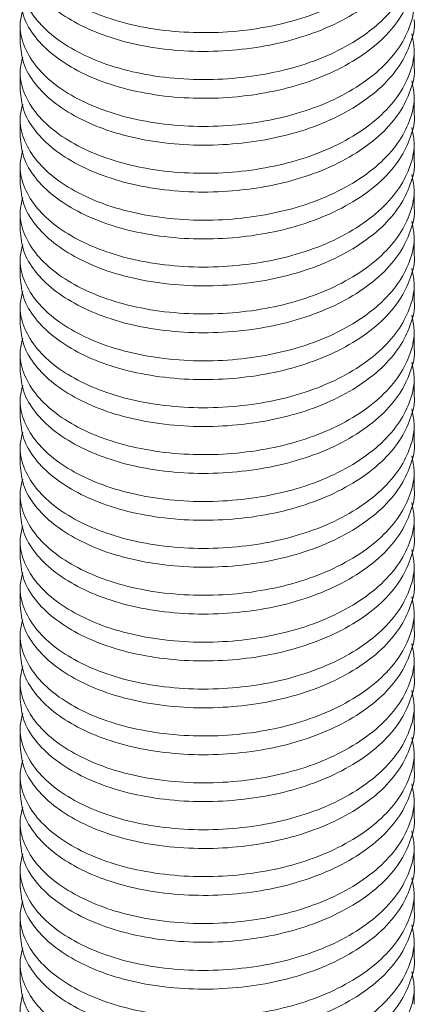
# Model space of a CAD drawing. Header units: millimetres. Extents: x 0 to 210, y 0 to 297.
# Tile 7 of 9: x 117 to 123, y 163 to 178. Entities that reach past the tile are written whole.
import ezdxf

# ---------------------------------------------------------------- set-up
doc = ezdxf.new("R2010")
doc.units = ezdxf.units.MM

msp = doc.modelspace()

# ---------------------------------------------------------------- linework, layer by layer
at = {"color": 7, "linetype": 'Continuous', "lineweight": 15}
for p, q in [((117.211, 177.555), (117.211, 177.269)), ((123.211, 176.912), (123.211, 177.198)), ((117.211, 176.841), (117.211, 176.555)), ((123.211, 176.198), (123.211, 176.484)), ((117.211, 176.126), (117.211, 175.84)), ((123.211, 175.483), (123.211, 175.769)), ((117.211, 175.412), (117.211, 175.126)), ((123.211, 174.769), (123.211, 175.055)), ((117.211, 174.697), (117.211, 174.412)), ((123.211, 174.054), (123.211, 174.34)), ((117.211, 173.983), (117.211, 173.697)), ((123.211, 173.34), (123.211, 173.626)), ((117.211, 173.268), (117.211, 172.983)), ((123.211, 172.625), (123.211, 172.911)), ((117.211, 172.554), (117.211, 172.268)), ((123.211, 171.911), (123.211, 172.197)), ((117.211, 171.839), (117.211, 171.554)), ((123.211, 171.196), (123.211, 171.482)), ((117.211, 171.125), (117.211, 170.839)), ((123.211, 170.482), (123.211, 170.768)), ((117.211, 170.411), (117.211, 170.125)), ((123.211, 169.767), (123.211, 170.053)), ((117.211, 169.696), (117.211, 169.41)), ((123.211, 169.053), (123.211, 169.339)), ((117.211, 168.982), (117.211, 168.696)), ((123.211, 168.338), (123.211, 168.624)), ((117.211, 168.267), (117.211, 167.981)), ((123.211, 167.624), (123.211, 167.91)), ((117.211, 167.553), (117.211, 167.267)), ((123.211, 166.91), (123.211, 167.195)), ((117.211, 166.838), (117.211, 166.552)), ((123.211, 166.195), (123.211, 166.481)), ((117.211, 166.124), (117.211, 165.838)), ((123.211, 165.481), (123.211, 165.766)), ((117.211, 165.409), (117.211, 165.123)), ((123.211, 164.766), (123.211, 165.052)), ((117.211, 164.695), (117.211, 164.409)), ((123.211, 164.052), (123.211, 164.338)), ((117.211, 163.98), (117.211, 163.694)), ((123.211, 163.337), (123.211, 163.623)), ((117.211, 163.266), (117.211, 162.98)), ((123.211, 162.623), (123.211, 162.909))]:
    msp.add_line(p, q, dxfattribs=at)
for points, knots in [([(123.177, 179.555), (123.192, 179.481), (123.232, 179.288), (123.168, 178.977), (123.003, 178.635), (122.726, 178.312), (122.347, 178.02), (121.882, 177.778), (121.361, 177.596), (120.803, 177.478), (120.22, 177.422), (119.625, 177.432), (119.05, 177.509), (118.528, 177.648), (118.077, 177.842), (117.705, 178.082), (117.423, 178.361), (117.251, 178.669), (117.189, 178.954), (117.233, 179.13), (117.251, 179.199)], [0, 0, 0, 0, 0.035584, 0.092857, 0.148871, 0.206771, 0.265833, 0.324895, 0.382795, 0.438809, 0.496082, 0.554882, 0.614077, 0.672488, 0.729027, 0.785565, 0.843976, 0.903171, 0.961971, 1, 1, 1, 1]), ([(117.213, 178.698), (117.223, 178.594), (117.244, 178.38), (117.425, 178.075), (117.705, 177.796), (118.077, 177.557), (118.528, 177.363), (119.05, 177.223), (119.625, 177.146), (120.22, 177.137), (120.803, 177.193), (121.361, 177.31), (121.882, 177.492), (122.347, 177.734), (122.726, 178.026), (123.005, 178.35), (123.163, 178.691), (123.23, 178.931), (123.21, 179.053), (123.21, 179.056)], [0, 0, 0, 0, 0.062022, 0.12592, 0.188972, 0.250004, 0.311035, 0.374088, 0.437986, 0.501458, 0.563282, 0.623748, 0.686248, 0.750004, 0.813759, 0.87626, 0.936725, 0.998549, 1, 1, 1, 1]), ([(123.177, 178.84), (123.192, 178.766), (123.232, 178.574), (123.168, 178.263), (123.003, 177.921), (122.726, 177.598), (122.347, 177.306), (121.882, 177.063), (121.361, 176.881), (120.803, 176.764), (120.22, 176.708), (119.625, 176.717), (119.05, 176.794), (118.528, 176.934), (118.077, 177.128), (117.705, 177.368), (117.423, 177.646), (117.251, 177.954), (117.189, 178.24), (117.233, 178.416), (117.251, 178.485)], [0, 0, 0, 0, 0.035584, 0.092857, 0.148871, 0.206771, 0.265833, 0.324895, 0.382795, 0.438809, 0.496082, 0.554882, 0.614077, 0.672488, 0.729027, 0.785565, 0.843976, 0.903171, 0.961971, 1, 1, 1, 1]), ([(117.213, 177.984), (117.223, 177.879), (117.244, 177.666), (117.425, 177.36), (117.705, 177.082), (118.077, 176.842), (118.528, 176.648), (119.05, 176.509), (119.625, 176.431), (120.22, 176.422), (120.803, 176.478), (121.361, 176.595), (121.882, 176.777), (122.347, 177.02), (122.726, 177.312), (123.005, 177.635), (123.163, 177.977), (123.23, 178.216), (123.21, 178.338), (123.21, 178.341)], [0, 0, 0, 0, 0.062022, 0.12592, 0.188972, 0.250004, 0.311035, 0.374088, 0.437986, 0.501458, 0.563282, 0.623748, 0.686248, 0.750004, 0.813759, 0.87626, 0.936725, 0.998549, 1, 1, 1, 1]), ([(123.177, 178.126), (123.192, 178.052), (123.232, 177.859), (123.168, 177.548), (123.003, 177.206), (122.726, 176.883), (122.347, 176.591), (121.882, 176.349), (121.361, 176.167), (120.803, 176.05), (120.22, 175.993), (119.625, 176.003), (119.05, 176.08), (118.528, 176.22), (118.077, 176.413), (117.705, 176.653), (117.423, 176.932), (117.251, 177.24), (117.189, 177.525), (117.233, 177.701), (117.251, 177.77)], [0, 0, 0, 0, 0.0355836, 0.0928567, 0.1488711, 0.2067706, 0.265833, 0.3248955, 0.382795, 0.4388094, 0.4960825, 0.5548824, 0.614077, 0.6724876, 0.7290265, 0.7855654, 0.8439761, 0.9031706, 0.9619706, 1, 1, 1, 1]), ([(117.213, 177.269), (117.223, 177.165), (117.244, 176.952), (117.425, 176.646), (117.705, 176.367), (118.077, 176.128), (118.528, 175.934), (119.05, 175.794), (119.625, 175.717), (120.22, 175.708), (120.803, 175.764), (121.361, 175.881), (121.882, 176.063), (122.347, 176.306), (122.726, 176.597), (123.005, 176.921), (123.163, 177.262), (123.23, 177.502), (123.21, 177.624), (123.21, 177.627)], [0, 0, 0, 0, 0.062022, 0.12592, 0.188972, 0.250004, 0.311035, 0.374088, 0.437986, 0.501458, 0.563282, 0.623748, 0.686248, 0.750004, 0.813759, 0.87626, 0.936725, 0.998549, 1, 1, 1, 1]), ([(123.177, 177.411), (123.192, 177.338), (123.232, 177.145), (123.168, 176.834), (123.003, 176.492), (122.726, 176.169), (122.347, 175.877), (121.882, 175.634), (121.361, 175.452), (120.803, 175.335), (120.22, 175.279), (119.625, 175.288), (119.05, 175.365), (118.528, 175.505), (118.077, 175.699), (117.705, 175.939), (117.423, 176.217), (117.251, 176.525), (117.189, 176.811), (117.233, 176.987), (117.251, 177.056)], [0, 0, 0, 0, 0.035584, 0.092857, 0.148871, 0.206771, 0.265833, 0.324895, 0.382795, 0.438809, 0.496082, 0.554882, 0.614077, 0.672488, 0.729027, 0.785565, 0.843976, 0.903171, 0.961971, 1, 1, 1, 1]), ([(117.213, 176.555), (117.223, 176.45), (117.244, 176.237), (117.425, 175.931), (117.705, 175.653), (118.077, 175.413), (118.528, 175.219), (119.05, 175.08), (119.625, 175.002), (120.22, 174.993), (120.803, 175.049), (121.361, 175.166), (121.882, 175.348), (122.347, 175.591), (122.726, 175.883), (123.005, 176.206), (123.163, 176.548), (123.23, 176.787), (123.21, 176.909), (123.21, 176.912)], [0, 0, 0, 0, 0.062022, 0.12592, 0.188972, 0.250004, 0.311035, 0.374088, 0.437986, 0.501458, 0.563282, 0.623748, 0.686248, 0.750004, 0.813759, 0.87626, 0.936725, 0.998549, 1, 1, 1, 1]), ([(123.177, 176.697), (123.192, 176.623), (123.232, 176.43), (123.168, 176.119), (123.003, 175.778), (122.726, 175.454), (122.347, 175.162), (121.882, 174.92), (121.361, 174.738), (120.803, 174.621), (120.22, 174.564), (119.625, 174.574), (119.05, 174.651), (118.528, 174.791), (118.077, 174.985), (117.705, 175.224), (117.423, 175.503), (117.251, 175.811), (117.189, 176.096), (117.233, 176.272), (117.251, 176.341)], [0, 0, 0, 0, 0.0355836, 0.0928567, 0.1488711, 0.2067706, 0.265833, 0.3248955, 0.382795, 0.4388094, 0.4960825, 0.5548824, 0.614077, 0.6724876, 0.7290265, 0.7855654, 0.8439761, 0.9031706, 0.9619706, 1, 1, 1, 1]), ([(117.213, 175.841), (117.223, 175.736), (117.244, 175.523), (117.425, 175.217), (117.705, 174.938), (118.077, 174.699), (118.528, 174.505), (119.05, 174.365), (119.625, 174.288), (120.22, 174.279), (120.803, 174.335), (121.361, 174.452), (121.882, 174.634), (122.347, 174.877), (122.726, 175.168), (123.005, 175.492), (123.163, 175.833), (123.23, 176.073), (123.21, 176.195), (123.21, 176.198)], [0, 0, 0, 0, 0.062022, 0.12592, 0.188972, 0.250004, 0.311035, 0.374088, 0.437986, 0.501458, 0.563282, 0.623748, 0.686248, 0.750004, 0.813759, 0.87626, 0.936725, 0.998549, 1, 1, 1, 1]), ([(123.177, 175.982), (123.192, 175.909), (123.232, 175.716), (123.168, 175.405), (123.003, 175.063), (122.726, 174.74), (122.347, 174.448), (121.882, 174.205), (121.361, 174.023), (120.803, 173.906), (120.22, 173.85), (119.625, 173.859), (119.05, 173.937), (118.528, 174.076), (118.077, 174.27), (117.705, 174.51), (117.423, 174.788), (117.251, 175.096), (117.189, 175.382), (117.233, 175.558), (117.251, 175.627)], [0, 0, 0, 0, 0.035584, 0.092857, 0.148871, 0.206771, 0.265833, 0.324895, 0.382795, 0.438809, 0.496082, 0.554882, 0.614077, 0.672488, 0.729027, 0.785565, 0.843976, 0.903171, 0.961971, 1, 1, 1, 1]), ([(117.213, 175.126), (117.223, 175.021), (117.244, 174.808), (117.425, 174.502), (117.705, 174.224), (118.077, 173.984), (118.528, 173.79), (119.05, 173.651), (119.625, 173.574), (120.22, 173.564), (120.803, 173.62), (121.361, 173.738), (121.882, 173.919), (122.347, 174.162), (122.726, 174.454), (123.005, 174.777), (123.163, 175.119), (123.23, 175.359), (123.21, 175.48), (123.21, 175.483)], [0, 0, 0, 0, 0.062022, 0.12592, 0.188972, 0.250004, 0.311035, 0.374088, 0.437986, 0.501458, 0.563282, 0.623748, 0.686248, 0.750004, 0.813759, 0.87626, 0.936725, 0.998549, 1, 1, 1, 1]), ([(123.177, 175.268), (123.192, 175.194), (123.232, 175.001), (123.168, 174.69), (123.003, 174.349), (122.726, 174.025), (122.347, 173.734), (121.882, 173.491), (121.361, 173.309), (120.803, 173.192), (120.22, 173.136), (119.625, 173.145), (119.05, 173.222), (118.528, 173.362), (118.077, 173.556), (117.705, 173.795), (117.423, 174.074), (117.251, 174.382), (117.189, 174.667), (117.233, 174.843), (117.251, 174.912)], [0, 0, 0, 0, 0.0355836, 0.0928567, 0.1488711, 0.2067706, 0.265833, 0.3248955, 0.382795, 0.4388094, 0.4960825, 0.5548824, 0.614077, 0.6724876, 0.7290265, 0.7855654, 0.8439761, 0.9031706, 0.9619706, 1, 1, 1, 1]), ([(117.213, 174.412), (117.223, 174.307), (117.244, 174.094), (117.425, 173.788), (117.705, 173.509), (118.077, 173.27), (118.528, 173.076), (119.05, 172.936), (119.625, 172.859), (120.22, 172.85), (120.803, 172.906), (121.361, 173.023), (121.882, 173.205), (122.347, 173.448), (122.726, 173.739), (123.005, 174.063), (123.163, 174.405), (123.23, 174.644), (123.21, 174.766), (123.21, 174.769)], [0, 0, 0, 0, 0.062022, 0.12592, 0.188972, 0.250004, 0.311035, 0.374088, 0.437986, 0.501458, 0.563282, 0.623748, 0.686248, 0.750004, 0.813759, 0.87626, 0.936725, 0.998549, 1, 1, 1, 1]), ([(123.177, 174.554), (123.192, 174.48), (123.232, 174.287), (123.168, 173.976), (123.003, 173.634), (122.726, 173.311), (122.347, 173.019), (121.882, 172.776), (121.361, 172.594), (120.803, 172.477), (120.22, 172.421), (119.625, 172.43), (119.05, 172.508), (118.528, 172.647), (118.077, 172.841), (117.705, 173.081), (117.423, 173.359), (117.251, 173.667), (117.189, 173.953), (117.233, 174.129), (117.251, 174.198)], [0, 0, 0, 0, 0.035584, 0.092857, 0.148871, 0.206771, 0.265833, 0.324895, 0.382795, 0.438809, 0.496082, 0.554882, 0.614077, 0.672488, 0.729027, 0.785565, 0.843976, 0.903171, 0.961971, 1, 1, 1, 1]), ([(117.213, 173.697), (117.223, 173.592), (117.244, 173.379), (117.425, 173.073), (117.705, 172.795), (118.077, 172.555), (118.528, 172.361), (119.05, 172.222), (119.625, 172.145), (120.22, 172.135), (120.803, 172.191), (121.361, 172.309), (121.882, 172.49), (122.347, 172.733), (122.726, 173.025), (123.005, 173.348), (123.163, 173.69), (123.23, 173.93), (123.21, 174.051), (123.21, 174.054)], [0, 0, 0, 0, 0.062022, 0.12592, 0.188972, 0.250004, 0.311035, 0.374088, 0.437986, 0.501458, 0.563282, 0.623748, 0.686248, 0.750004, 0.813759, 0.87626, 0.936725, 0.998549, 1, 1, 1, 1]), ([(123.177, 173.839), (123.192, 173.765), (123.232, 173.572), (123.168, 173.262), (123.003, 172.92), (122.726, 172.596), (122.347, 172.305), (121.882, 172.062), (121.361, 171.88), (120.803, 171.763), (120.22, 171.707), (119.625, 171.716), (119.05, 171.793), (118.528, 171.933), (118.077, 172.127), (117.705, 172.366), (117.423, 172.645), (117.251, 172.953), (117.189, 173.238), (117.233, 173.414), (117.251, 173.483)], [0, 0, 0, 0, 0.035584, 0.092857, 0.148871, 0.206771, 0.265833, 0.324895, 0.382795, 0.438809, 0.496082, 0.554882, 0.614077, 0.672488, 0.729027, 0.785565, 0.843976, 0.903171, 0.961971, 1, 1, 1, 1]), ([(117.213, 172.983), (117.223, 172.878), (117.244, 172.665), (117.425, 172.359), (117.705, 172.08), (118.077, 171.841), (118.528, 171.647), (119.05, 171.507), (119.625, 171.43), (120.22, 171.421), (120.803, 171.477), (121.361, 171.594), (121.882, 171.776), (122.347, 172.019), (122.726, 172.31), (123.005, 172.634), (123.163, 172.976), (123.23, 173.215), (123.21, 173.337), (123.21, 173.34)], [0, 0, 0, 0, 0.062022, 0.12592, 0.188972, 0.250004, 0.311035, 0.374088, 0.437986, 0.501458, 0.563282, 0.623748, 0.686248, 0.750004, 0.813759, 0.87626, 0.936725, 0.998549, 1, 1, 1, 1]), ([(123.177, 173.125), (123.192, 173.051), (123.232, 172.858), (123.168, 172.547), (123.003, 172.205), (122.726, 171.882), (122.347, 171.59), (121.882, 171.347), (121.361, 171.166), (120.803, 171.048), (120.22, 170.992), (119.625, 171.001), (119.05, 171.079), (118.528, 171.218), (118.077, 171.412), (117.705, 171.652), (117.423, 171.93), (117.251, 172.238), (117.189, 172.524), (117.233, 172.7), (117.251, 172.769)], [0, 0, 0, 0, 0.035584, 0.092857, 0.148871, 0.206771, 0.265833, 0.324895, 0.382795, 0.438809, 0.496082, 0.554882, 0.614077, 0.672488, 0.729027, 0.785565, 0.843976, 0.903171, 0.961971, 1, 1, 1, 1]), ([(117.213, 172.268), (117.223, 172.163), (117.244, 171.95), (117.425, 171.644), (117.705, 171.366), (118.077, 171.126), (118.528, 170.932), (119.05, 170.793), (119.625, 170.716), (120.22, 170.706), (120.803, 170.762), (121.361, 170.88), (121.882, 171.061), (122.347, 171.304), (122.726, 171.596), (123.005, 171.919), (123.163, 172.261), (123.23, 172.501), (123.21, 172.622), (123.21, 172.625)], [0, 0, 0, 0, 0.0620218, 0.1259201, 0.1889722, 0.2500038, 0.3110354, 0.3740875, 0.4379858, 0.5014582, 0.5632823, 0.6237478, 0.6862481, 0.7500038, 0.8137595, 0.8762598, 0.9367253, 0.9985494, 1, 1, 1, 1]), ([(123.177, 172.41), (123.192, 172.336), (123.232, 172.143), (123.168, 171.833), (123.003, 171.491), (122.726, 171.167), (122.347, 170.876), (121.882, 170.633), (121.361, 170.451), (120.803, 170.334), (120.22, 170.278), (119.625, 170.287), (119.05, 170.364), (118.528, 170.504), (118.077, 170.698), (117.705, 170.937), (117.423, 171.216), (117.251, 171.524), (117.189, 171.809), (117.233, 171.985), (117.251, 172.054)], [0, 0, 0, 0, 0.035584, 0.092857, 0.148871, 0.206771, 0.265833, 0.324895, 0.382795, 0.438809, 0.496082, 0.554882, 0.614077, 0.672488, 0.729027, 0.785565, 0.843976, 0.903171, 0.961971, 1, 1, 1, 1]), ([(117.213, 171.554), (117.223, 171.449), (117.244, 171.236), (117.425, 170.93), (117.705, 170.651), (118.077, 170.412), (118.528, 170.218), (119.05, 170.078), (119.625, 170.001), (120.22, 169.992), (120.803, 170.048), (121.361, 170.165), (121.882, 170.347), (122.347, 170.59), (122.726, 170.882), (123.005, 171.205), (123.163, 171.547), (123.23, 171.786), (123.21, 171.908), (123.21, 171.911)], [0, 0, 0, 0, 0.062022, 0.12592, 0.188972, 0.250004, 0.311035, 0.374088, 0.437986, 0.501458, 0.563282, 0.623748, 0.686248, 0.750004, 0.813759, 0.87626, 0.936725, 0.998549, 1, 1, 1, 1]), ([(123.177, 171.696), (123.192, 171.622), (123.232, 171.429), (123.168, 171.118), (123.003, 170.776), (122.726, 170.453), (122.347, 170.161), (121.882, 169.918), (121.361, 169.737), (120.803, 169.619), (120.22, 169.563), (119.625, 169.573), (119.05, 169.65), (118.528, 169.789), (118.077, 169.983), (117.705, 170.223), (117.423, 170.501), (117.251, 170.809), (117.189, 171.095), (117.233, 171.271), (117.251, 171.34)], [0, 0, 0, 0, 0.035584, 0.092857, 0.148871, 0.206771, 0.265833, 0.324895, 0.382795, 0.438809, 0.496082, 0.554882, 0.614077, 0.672488, 0.729027, 0.785565, 0.843976, 0.903171, 0.961971, 1, 1, 1, 1]), ([(117.213, 170.839), (117.223, 170.734), (117.244, 170.521), (117.425, 170.215), (117.705, 169.937), (118.077, 169.697), (118.528, 169.503), (119.05, 169.364), (119.625, 169.287), (120.22, 169.277), (120.803, 169.333), (121.361, 169.451), (121.882, 169.632), (122.347, 169.875), (122.726, 170.167), (123.005, 170.49), (123.163, 170.832), (123.23, 171.072), (123.21, 171.194), (123.21, 171.196)], [0, 0, 0, 0, 0.0620218, 0.1259201, 0.1889722, 0.2500038, 0.3110354, 0.3740875, 0.4379858, 0.5014582, 0.5632823, 0.6237478, 0.6862481, 0.7500038, 0.8137595, 0.8762598, 0.9367253, 0.9985494, 1, 1, 1, 1]), ([(123.177, 170.981), (123.192, 170.907), (123.232, 170.714), (123.168, 170.404), (123.003, 170.062), (122.726, 169.738), (122.347, 169.447), (121.882, 169.204), (121.361, 169.022), (120.803, 168.905), (120.22, 168.849), (119.625, 168.858), (119.05, 168.935), (118.528, 169.075), (118.077, 169.269), (117.705, 169.508), (117.423, 169.787), (117.251, 170.095), (117.189, 170.38), (117.233, 170.556), (117.251, 170.625)], [0, 0, 0, 0, 0.035584, 0.092857, 0.148871, 0.206771, 0.265833, 0.324895, 0.382795, 0.438809, 0.496082, 0.554882, 0.614077, 0.672488, 0.729027, 0.785565, 0.843976, 0.903171, 0.961971, 1, 1, 1, 1]), ([(117.213, 170.125), (117.223, 170.02), (117.244, 169.807), (117.425, 169.501), (117.705, 169.222), (118.077, 168.983), (118.528, 168.789), (119.05, 168.649), (119.625, 168.572), (120.22, 168.563), (120.803, 168.619), (121.361, 168.736), (121.882, 168.918), (122.347, 169.161), (122.726, 169.453), (123.005, 169.776), (123.163, 170.118), (123.23, 170.357), (123.21, 170.479), (123.21, 170.482)], [0, 0, 0, 0, 0.062022, 0.12592, 0.188972, 0.250004, 0.311035, 0.374088, 0.437986, 0.501458, 0.563282, 0.623748, 0.686248, 0.750004, 0.813759, 0.87626, 0.936725, 0.998549, 1, 1, 1, 1]), ([(123.177, 170.267), (123.192, 170.193), (123.232, 170), (123.168, 169.689), (123.003, 169.347), (122.726, 169.024), (122.347, 168.732), (121.882, 168.489), (121.361, 168.308), (120.803, 168.19), (120.22, 168.134), (119.625, 168.144), (119.05, 168.221), (118.528, 168.36), (118.077, 168.554), (117.705, 168.794), (117.423, 169.072), (117.251, 169.38), (117.189, 169.666), (117.233, 169.842), (117.251, 169.911)], [0, 0, 0, 0, 0.035584, 0.092857, 0.148871, 0.206771, 0.265833, 0.324895, 0.382795, 0.438809, 0.496082, 0.554882, 0.614077, 0.672488, 0.729027, 0.785565, 0.843976, 0.903171, 0.961971, 1, 1, 1, 1]), ([(117.213, 169.41), (117.223, 169.305), (117.244, 169.092), (117.425, 168.787), (117.705, 168.508), (118.077, 168.268), (118.528, 168.074), (119.05, 167.935), (119.625, 167.858), (120.22, 167.848), (120.803, 167.904), (121.361, 168.022), (121.882, 168.203), (122.347, 168.446), (122.726, 168.738), (123.005, 169.061), (123.163, 169.403), (123.23, 169.643), (123.21, 169.765), (123.21, 169.767)], [0, 0, 0, 0, 0.062022, 0.12592, 0.188972, 0.250004, 0.311035, 0.374088, 0.437986, 0.501458, 0.563282, 0.623748, 0.686248, 0.750004, 0.813759, 0.87626, 0.936725, 0.998549, 1, 1, 1, 1]), ([(123.177, 169.552), (123.192, 169.478), (123.232, 169.285), (123.168, 168.975), (123.003, 168.633), (122.726, 168.31), (122.347, 168.018), (121.882, 167.775), (121.361, 167.593), (120.803, 167.476), (120.22, 167.42), (119.625, 167.429), (119.05, 167.506), (118.528, 167.646), (118.077, 167.84), (117.705, 168.079), (117.423, 168.358), (117.251, 168.666), (117.189, 168.951), (117.233, 169.127), (117.251, 169.196)], [0, 0, 0, 0, 0.035584, 0.092857, 0.148871, 0.206771, 0.265833, 0.324895, 0.382795, 0.438809, 0.496082, 0.554882, 0.614077, 0.672488, 0.729027, 0.785565, 0.843976, 0.903171, 0.961971, 1, 1, 1, 1]), ([(117.213, 168.696), (117.223, 168.591), (117.244, 168.378), (117.425, 168.072), (117.705, 167.794), (118.077, 167.554), (118.528, 167.36), (119.05, 167.22), (119.625, 167.143), (120.22, 167.134), (120.803, 167.19), (121.361, 167.307), (121.882, 167.489), (122.347, 167.732), (122.726, 168.024), (123.005, 168.347), (123.163, 168.689), (123.23, 168.928), (123.21, 169.05), (123.21, 169.053)], [0, 0, 0, 0, 0.062022, 0.12592, 0.188972, 0.250004, 0.311035, 0.374088, 0.437986, 0.501458, 0.563282, 0.623748, 0.686248, 0.750004, 0.813759, 0.87626, 0.936725, 0.998549, 1, 1, 1, 1]), ([(123.177, 168.838), (123.192, 168.764), (123.232, 168.571), (123.168, 168.26), (123.003, 167.918), (122.726, 167.595), (122.347, 167.303), (121.882, 167.06), (121.361, 166.879), (120.803, 166.761), (120.22, 166.705), (119.625, 166.715), (119.05, 166.792), (118.528, 166.931), (118.077, 167.125), (117.705, 167.365), (117.423, 167.643), (117.251, 167.952), (117.189, 168.237), (117.233, 168.413), (117.251, 168.482)], [0, 0, 0, 0, 0.035584, 0.092857, 0.148871, 0.206771, 0.265833, 0.324895, 0.382795, 0.438809, 0.496082, 0.554882, 0.614077, 0.672488, 0.729027, 0.785565, 0.843976, 0.903171, 0.961971, 1, 1, 1, 1]), ([(117.213, 167.981), (117.223, 167.876), (117.244, 167.663), (117.425, 167.358), (117.705, 167.079), (118.077, 166.839), (118.528, 166.646), (119.05, 166.506), (119.625, 166.429), (120.22, 166.419), (120.803, 166.475), (121.361, 166.593), (121.882, 166.775), (122.347, 167.017), (122.726, 167.309), (123.005, 167.632), (123.163, 167.974), (123.23, 168.214), (123.21, 168.336), (123.21, 168.338)], [0, 0, 0, 0, 0.062022, 0.12592, 0.188972, 0.250004, 0.311035, 0.374088, 0.437986, 0.501458, 0.563282, 0.623748, 0.686248, 0.750004, 0.813759, 0.87626, 0.936725, 0.998549, 1, 1, 1, 1]), ([(123.177, 168.123), (123.192, 168.049), (123.232, 167.857), (123.168, 167.546), (123.003, 167.204), (122.726, 166.881), (122.347, 166.589), (121.882, 166.346), (121.361, 166.164), (120.803, 166.047), (120.22, 165.991), (119.625, 166), (119.05, 166.077), (118.528, 166.217), (118.077, 166.411), (117.705, 166.65), (117.423, 166.929), (117.251, 167.237), (117.189, 167.522), (117.233, 167.698), (117.251, 167.768)], [0, 0, 0, 0, 0.035584, 0.092857, 0.148871, 0.206771, 0.265833, 0.324895, 0.382795, 0.438809, 0.496082, 0.554882, 0.614077, 0.672488, 0.729027, 0.785565, 0.843976, 0.903171, 0.961971, 1, 1, 1, 1]), ([(117.213, 167.267), (117.223, 167.162), (117.244, 166.949), (117.425, 166.643), (117.705, 166.365), (118.077, 166.125), (118.528, 165.931), (119.05, 165.791), (119.625, 165.714), (120.22, 165.705), (120.803, 165.761), (121.361, 165.878), (121.882, 166.06), (122.347, 166.303), (122.726, 166.595), (123.005, 166.918), (123.163, 167.26), (123.23, 167.499), (123.21, 167.621), (123.21, 167.624)], [0, 0, 0, 0, 0.062022, 0.12592, 0.188972, 0.250004, 0.311035, 0.374088, 0.437986, 0.501458, 0.563282, 0.623748, 0.686248, 0.750004, 0.813759, 0.87626, 0.936725, 0.998549, 1, 1, 1, 1]), ([(123.177, 167.409), (123.192, 167.335), (123.232, 167.142), (123.168, 166.831), (123.003, 166.489), (122.726, 166.166), (122.347, 165.874), (121.882, 165.631), (121.361, 165.45), (120.803, 165.332), (120.22, 165.276), (119.625, 165.286), (119.05, 165.363), (118.528, 165.502), (118.077, 165.696), (117.705, 165.936), (117.423, 166.215), (117.251, 166.523), (117.189, 166.808), (117.233, 166.984), (117.251, 167.053)], [0, 0, 0, 0, 0.035584, 0.092857, 0.148871, 0.206771, 0.265833, 0.324895, 0.382795, 0.438809, 0.496082, 0.554882, 0.614077, 0.672488, 0.729027, 0.785565, 0.843976, 0.903171, 0.961971, 1, 1, 1, 1]), ([(117.213, 166.552), (117.223, 166.447), (117.244, 166.234), (117.425, 165.929), (117.705, 165.65), (118.077, 165.411), (118.528, 165.217), (119.05, 165.077), (119.625, 165), (120.22, 164.99), (120.803, 165.047), (121.361, 165.164), (121.882, 165.346), (122.347, 165.588), (122.726, 165.88), (123.005, 166.204), (123.163, 166.545), (123.23, 166.785), (123.21, 166.907), (123.21, 166.909)], [0, 0, 0, 0, 0.062022, 0.12592, 0.188972, 0.250004, 0.311035, 0.374088, 0.437986, 0.501458, 0.563282, 0.623748, 0.686248, 0.750004, 0.813759, 0.87626, 0.936725, 0.998549, 1, 1, 1, 1]), ([(123.177, 166.694), (123.192, 166.62), (123.232, 166.428), (123.168, 166.117), (123.003, 165.775), (122.726, 165.452), (122.347, 165.16), (121.882, 164.917), (121.361, 164.735), (120.803, 164.618), (120.22, 164.562), (119.625, 164.571), (119.05, 164.648), (118.528, 164.788), (118.077, 164.982), (117.705, 165.222), (117.423, 165.5), (117.251, 165.808), (117.189, 166.094), (117.233, 166.269), (117.251, 166.339)], [0, 0, 0, 0, 0.035584, 0.092857, 0.148871, 0.206771, 0.265833, 0.324895, 0.382795, 0.438809, 0.496082, 0.554882, 0.614077, 0.672488, 0.729027, 0.785565, 0.843976, 0.903171, 0.961971, 1, 1, 1, 1]), ([(117.213, 165.838), (117.223, 165.733), (117.244, 165.52), (117.425, 165.214), (117.705, 164.936), (118.077, 164.696), (118.528, 164.502), (119.05, 164.363), (119.625, 164.285), (120.22, 164.276), (120.803, 164.332), (121.361, 164.449), (121.882, 164.631), (122.347, 164.874), (122.726, 165.166), (123.005, 165.489), (123.163, 165.831), (123.23, 166.07), (123.21, 166.192), (123.21, 166.195)], [0, 0, 0, 0, 0.062022, 0.12592, 0.188972, 0.250004, 0.311035, 0.374088, 0.437986, 0.501458, 0.563282, 0.623748, 0.686248, 0.750004, 0.813759, 0.87626, 0.936725, 0.998549, 1, 1, 1, 1]), ([(123.177, 165.98), (123.192, 165.906), (123.232, 165.713), (123.168, 165.402), (123.003, 165.06), (122.726, 164.737), (122.347, 164.445), (121.882, 164.203), (121.361, 164.021), (120.803, 163.903), (120.22, 163.847), (119.625, 163.857), (119.05, 163.934), (118.528, 164.074), (118.077, 164.267), (117.705, 164.507), (117.423, 164.786), (117.251, 165.094), (117.189, 165.379), (117.233, 165.555), (117.251, 165.624)], [0, 0, 0, 0, 0.035584, 0.092857, 0.148871, 0.206771, 0.265833, 0.324895, 0.382795, 0.438809, 0.496082, 0.554882, 0.614077, 0.672488, 0.729027, 0.785565, 0.843976, 0.903171, 0.961971, 1, 1, 1, 1]), ([(117.213, 165.123), (117.223, 165.019), (117.244, 164.805), (117.425, 164.5), (117.705, 164.221), (118.077, 163.982), (118.528, 163.788), (119.05, 163.648), (119.625, 163.571), (120.22, 163.562), (120.803, 163.618), (121.361, 163.735), (121.882, 163.917), (122.347, 164.159), (122.726, 164.451), (123.005, 164.775), (123.163, 165.116), (123.23, 165.356), (123.21, 165.478), (123.21, 165.481)], [0, 0, 0, 0, 0.0620218, 0.1259201, 0.1889722, 0.2500038, 0.3110354, 0.3740875, 0.4379858, 0.5014582, 0.5632823, 0.6237478, 0.6862481, 0.7500038, 0.8137595, 0.8762598, 0.9367253, 0.9985494, 1, 1, 1, 1]), ([(123.177, 165.265), (123.192, 165.191), (123.232, 164.999), (123.168, 164.688), (123.003, 164.346), (122.726, 164.023), (122.347, 163.731), (121.882, 163.488), (121.361, 163.306), (120.803, 163.189), (120.22, 163.133), (119.625, 163.142), (119.05, 163.219), (118.528, 163.359), (118.077, 163.553), (117.705, 163.793), (117.423, 164.071), (117.251, 164.379), (117.189, 164.665), (117.233, 164.841), (117.251, 164.91)], [0, 0, 0, 0, 0.035584, 0.092857, 0.148871, 0.206771, 0.265833, 0.324895, 0.382795, 0.438809, 0.496082, 0.554882, 0.614077, 0.672488, 0.729027, 0.785565, 0.843976, 0.903171, 0.961971, 1, 1, 1, 1]), ([(117.213, 164.409), (117.223, 164.304), (117.244, 164.091), (117.425, 163.785), (117.705, 163.507), (118.077, 163.267), (118.528, 163.073), (119.05, 162.934), (119.625, 162.856), (120.22, 162.847), (120.803, 162.903), (121.361, 163.02), (121.882, 163.202), (122.347, 163.445), (122.726, 163.737), (123.005, 164.06), (123.163, 164.402), (123.23, 164.641), (123.21, 164.763), (123.21, 164.766)], [0, 0, 0, 0, 0.062022, 0.12592, 0.188972, 0.250004, 0.311035, 0.374088, 0.437986, 0.501458, 0.563282, 0.623748, 0.686248, 0.750004, 0.813759, 0.87626, 0.936725, 0.998549, 1, 1, 1, 1]), ([(123.177, 164.551), (123.192, 164.477), (123.232, 164.284), (123.168, 163.973), (123.003, 163.632), (122.726, 163.308), (122.347, 163.016), (121.882, 162.774), (121.361, 162.592), (120.803, 162.475), (120.22, 162.418), (119.625, 162.428), (119.05, 162.505), (118.528, 162.645), (118.077, 162.838), (117.705, 163.078), (117.423, 163.357), (117.251, 163.665), (117.189, 163.95), (117.233, 164.126), (117.251, 164.195)], [0, 0, 0, 0, 0.035584, 0.092857, 0.148871, 0.206771, 0.265833, 0.324895, 0.382795, 0.438809, 0.496082, 0.554882, 0.614077, 0.672488, 0.729027, 0.785565, 0.843976, 0.903171, 0.961971, 1, 1, 1, 1]), ([(117.213, 163.694), (117.223, 163.59), (117.244, 163.377), (117.425, 163.071), (117.705, 162.792), (118.077, 162.553), (118.528, 162.359), (119.05, 162.219), (119.625, 162.142), (120.22, 162.133), (120.803, 162.189), (121.361, 162.306), (121.882, 162.488), (122.347, 162.731), (122.726, 163.022), (123.005, 163.346), (123.163, 163.687), (123.23, 163.927), (123.21, 164.049), (123.21, 164.052)], [0, 0, 0, 0, 0.062022, 0.12592, 0.188972, 0.250004, 0.311035, 0.374088, 0.437986, 0.501458, 0.563282, 0.623748, 0.686248, 0.750004, 0.813759, 0.87626, 0.936725, 0.998549, 1, 1, 1, 1]), ([(123.177, 163.836), (123.192, 163.763), (123.232, 163.57), (123.168, 163.259), (123.003, 162.917), (122.726, 162.594), (122.347, 162.302), (121.882, 162.059), (121.361, 161.877), (120.803, 161.76), (120.22, 161.704), (119.625, 161.713), (119.05, 161.791), (118.528, 161.93), (118.077, 162.124), (117.705, 162.364), (117.423, 162.642), (117.251, 162.95), (117.189, 163.236), (117.233, 163.412), (117.251, 163.481)], [0, 0, 0, 0, 0.035584, 0.092857, 0.148871, 0.206771, 0.265833, 0.324895, 0.382795, 0.438809, 0.496082, 0.554882, 0.614077, 0.672488, 0.729027, 0.785565, 0.843976, 0.903171, 0.961971, 1, 1, 1, 1]), ([(117.213, 162.98), (117.223, 162.875), (117.244, 162.662), (117.425, 162.356), (117.705, 162.078), (118.077, 161.838), (118.528, 161.644), (119.05, 161.505), (119.625, 161.427), (120.22, 161.418), (120.803, 161.474), (121.361, 161.591), (121.882, 161.773), (122.347, 162.016), (122.726, 162.308), (123.005, 162.631), (123.163, 162.973), (123.23, 163.212), (123.21, 163.334), (123.21, 163.337)], [0, 0, 0, 0, 0.062022, 0.12592, 0.188972, 0.250004, 0.311035, 0.374088, 0.437986, 0.501458, 0.563282, 0.623748, 0.686248, 0.750004, 0.813759, 0.87626, 0.936725, 0.998549, 1, 1, 1, 1]), ([(123.177, 163.122), (123.192, 163.048), (123.232, 162.855), (123.168, 162.544), (123.003, 162.203), (122.726, 161.879), (122.347, 161.587), (121.882, 161.345), (121.361, 161.163), (120.803, 161.046), (120.22, 160.99), (119.625, 160.999), (119.05, 161.076), (118.528, 161.216), (118.077, 161.41), (117.705, 161.649), (117.423, 161.928), (117.251, 162.236), (117.189, 162.521), (117.233, 162.697), (117.251, 162.766)], [0, 0, 0, 0, 0.035584, 0.092857, 0.148871, 0.206771, 0.265833, 0.324895, 0.382795, 0.438809, 0.496082, 0.554882, 0.614077, 0.672488, 0.729027, 0.785565, 0.843976, 0.903171, 0.961971, 1, 1, 1, 1])]:
    msp.add_open_spline(points, degree=3, knots=knots, dxfattribs=at)

doc.saveas('drawing.dxf')
